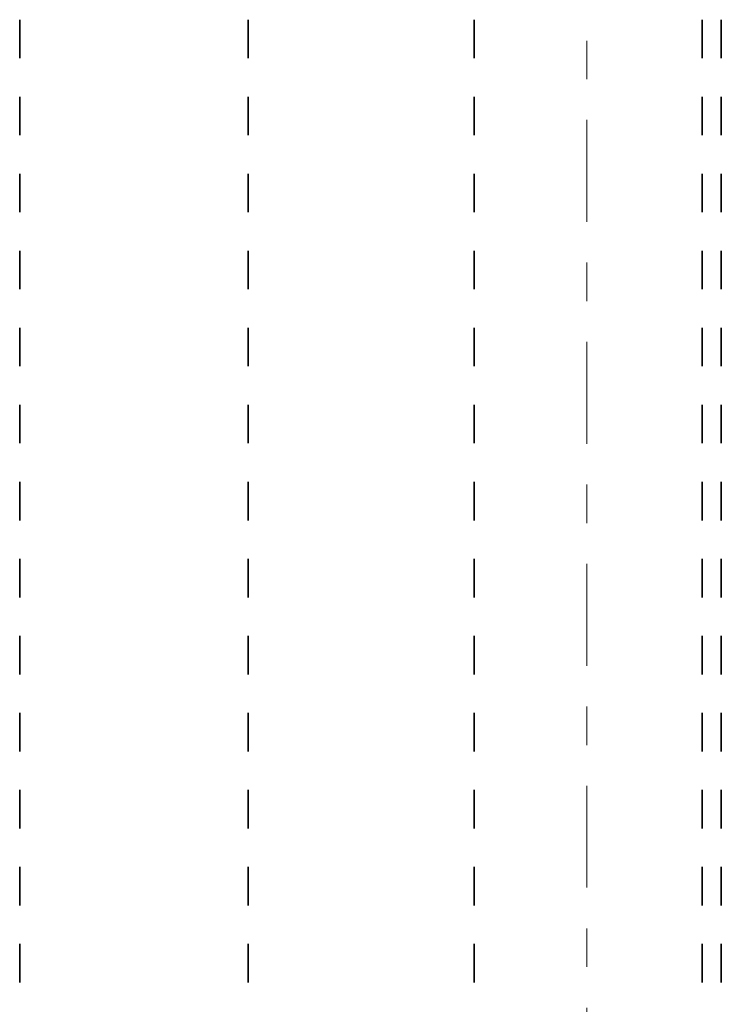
# Model space of a CAD drawing. Header units: metres. Extents: x -3.6 to 84.5, y -11 to 16.8.
# Tile 23 of 124: x 2.7 to 4.5, y 10.4 to 13. Entities that reach past the tile are written whole.
import ezdxf

# ---------------------------------------------------------------- set-up
doc = ezdxf.new("R2010")
doc.units = ezdxf.units.M
doc.header["$MEASUREMENT"] = 0
doc.linetypes.add('Achse', pattern=[0.2, 0.1, -0.05, 0, -0.05])
doc.linetypes.add('Strichlinie doppelt', pattern=[0.546806, 0.264583, -0.105833, 0.070556, -0.105833])
doc.layers.add('155 - Bemaßung_ Beschriftung.Ausbau - Deckenelemente', color=7, linetype='Continuous')
doc.layers.add('451 - Universal.Achsen Raster', color=7, linetype='Continuous')

msp = doc.modelspace()

# ---------------------------------------------------------------- linework, layer by layer
at = {"layer": '155 - Bemaßung_ Beschriftung.Ausbau - Deckenelemente', "color": 7, "linetype": 'Achse', "lineweight": 35}
for p, q in [((2.658, 12.99), (2.658, 8.51)), ((3.251, 12.99), (3.251, 8.51)), ((3.838, 12.99), (3.838, 8.51)), ((4.429, 12.99), (4.429, 8.51)), ((4.479, 12.99), (4.479, 8.51))]:
    msp.add_line(p, q, dxfattribs=at)
at = {"layer": '451 - Universal.Achsen Raster', "color": 160, "linetype": 'Strichlinie doppelt', "lineweight": 9, "true_color": 0x3232ff}
msp.add_line((4.13, -10.585), (4.13, 16.355), dxfattribs=at)

doc.saveas('drawing.dxf')
